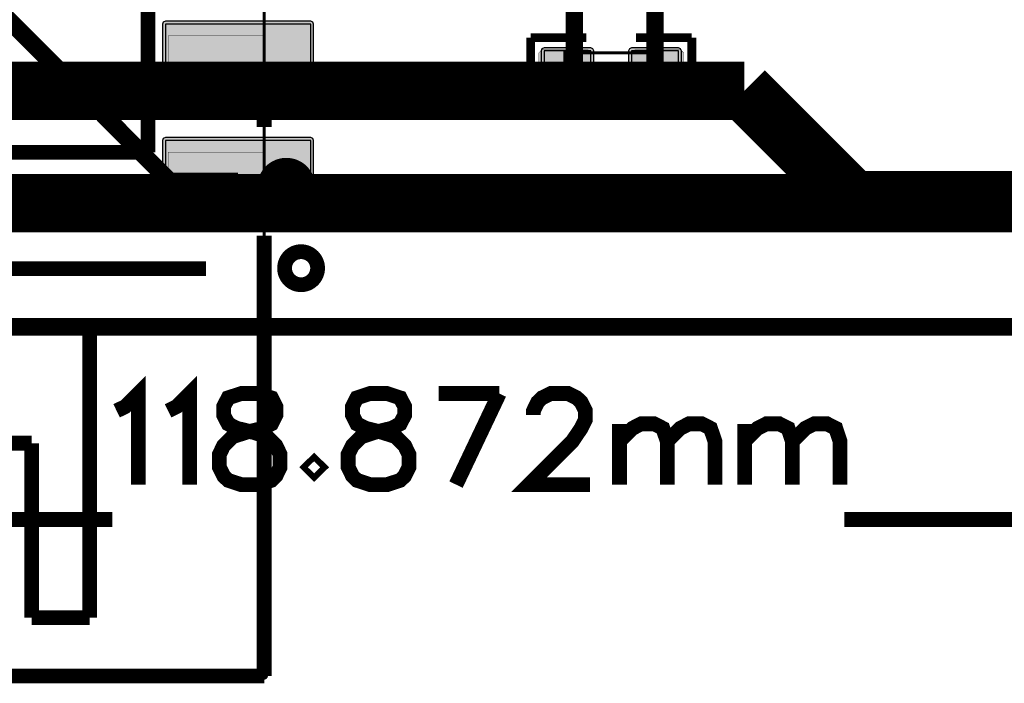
# Model space of a CAD drawing. Header units: millimetres. Extents: x -8 to 125, y -6 to 113.
# Tile 17 of 142: x 52 to 68, y -6 to 5. Entities that reach past the tile are written whole.
import ezdxf

# ---------------------------------------------------------------- set-up
doc = ezdxf.new("R2010")
doc.units = ezdxf.units.MM
for name, color, linetype, true_color in [('Board Outline Layer', 7, 'Continuous', 0xff00ff), ('Bottom Layer', 7, 'Continuous', 0x0000ff), ('Component Marking Layer', 7, 'Continuous', 0x66ffcc), ('Component Shape Layer', 7, 'Continuous', 0x00cccc), ('Document Layer', 7, 'Continuous', 0xffffff), ('Hole Layer', 7, 'Continuous', 0x222222), ('Multi-Layer', 7, 'Continuous', 0xc0c0c0), ('Pin Soldering Layer', 7, 'Continuous', 0xcc9999), ('Top Layer', 7, 'Continuous', 0xff0000), ('Top Paste Mask Layer', 7, 'Continuous', 0x808080), ('Top Silkscreen Layer', 7, 'Continuous', 0xffcc00), ('Top Solder Mask Layer', 7, 'Continuous', 0x800080)]:
    doc.layers.add(name, color=color, linetype=linetype, true_color=true_color)

msp = doc.modelspace()

# ---------------------------------------------------------------- hatches: boundary and pattern name
at = {"layer": 'Component Marking Layer'}
for points in [[(62.462, 4.718, 1), (62.582, 4.718, 1)], [(55.695, -5.991, 1), (55.815, -5.991, 1)]]:
    msp.add_hatch(color=256, dxfattribs=at).paths.add_polyline_path(points)
at = {"layer": 'Pin Soldering Layer'}
for points in [[(54.102, 5.009), (55.752, 5.009), (55.752, 4.009), (54.102, 4.009)], [(60.922, 4.718), (60.922, 3.918), (61.222, 3.918), (61.222, 4.718)], [(62.522, 4.718), (62.522, 3.918), (62.222, 3.918), (62.222, 4.718)], [(54.102, 3.009), (55.752, 3.009), (55.752, 2.009), (54.102, 2.009)]]:
    msp.add_hatch(color=256, dxfattribs=at).paths.add_polyline_path(points)
at = {"layer": 'Top Layer'}
for points in [[(56.554, 3.809), (56.554, 5.209), (54.054, 5.209), (54.054, 3.809)], [(61.372, 3.886), (61.372, 4.75), (60.566, 4.75), (60.566, 3.886)], [(62.879, 3.886), (62.879, 4.75), (62.072, 4.75), (62.072, 3.886)], [(56.554, 1.809), (56.554, 3.209), (54.054, 3.209), (54.054, 1.809)]]:
    msp.add_hatch(color=256, dxfattribs=at).paths.add_polyline_path(points)
at = {"layer": 'Top Paste Mask Layer'}
for points in [[(56.554, 3.809), (56.554, 5.209), (54.054, 5.209), (54.054, 3.809)], [(60.527, 3.868), (61.327, 3.868), (61.377, 3.918), (61.377, 4.146), (61.007, 4.146), (61.007, 4.476), (61.377, 4.476), (61.377, 4.718), (61.327, 4.768), (60.527, 4.768), (60.477, 4.718), (60.477, 3.918)], [(62.077, 3.918), (62.077, 4.146), (62.457, 4.146), (62.457, 4.476), (62.077, 4.476), (62.077, 4.718), (62.127, 4.768), (62.917, 4.768), (62.967, 4.718), (62.967, 3.918), (62.917, 3.868), (62.127, 3.868)], [(56.554, 1.809), (56.554, 3.209), (54.054, 3.209), (54.054, 1.809)]]:
    msp.add_hatch(color=256, dxfattribs=at).paths.add_polyline_path(points)
at = {"layer": 'Top Solder Mask Layer'}
for points in [[(56.604, 3.809), (56.604, 5.209), (56.589, 5.245), (56.554, 5.26), (54.054, 5.26), (54.018, 5.245), (54.003, 5.209), (54.003, 3.809), (54.018, 3.773), (54.054, 3.759), (56.554, 3.759), (56.589, 3.773)], [(61.423, 3.886), (61.423, 4.75), (61.408, 4.786), (61.372, 4.801), (60.566, 4.801), (60.53, 4.786), (60.515, 4.75), (60.515, 3.886), (60.53, 3.85), (60.566, 3.835), (61.372, 3.835), (61.408, 3.85)], [(62.93, 3.886), (62.93, 4.75), (62.915, 4.786), (62.879, 4.801), (62.072, 4.801), (62.036, 4.786), (62.021, 4.75), (62.021, 3.886), (62.036, 3.85), (62.072, 3.835), (62.879, 3.835), (62.915, 3.85)], [(56.604, 1.809), (56.604, 3.209), (56.589, 3.245), (56.554, 3.26), (54.054, 3.26), (54.018, 3.245), (54.003, 3.209), (54.003, 1.809), (54.018, 1.773), (54.054, 1.759), (56.554, 1.759), (56.589, 1.773)]]:
    msp.add_hatch(color=256, dxfattribs=at).paths.add_polyline_path(points)

# ---------------------------------------------------------------- linework, layer by layer
at = {"layer": 'Board Outline Layer', "const_width": 0.3}
msp.add_lwpolyline([(2.794, 100.008), (116.078, 100.008), (118.746, 97.536), (118.746, 3.262), (115.042, 0.008), (2.754, 0.008), (0, 3.262), (0, 96.754)], close=True, dxfattribs=at)
at = {"layer": 'Bottom Layer', "const_width": 1}
for points in [[(39.624, 4.064), (64.008, 4.064)], [(64.008, 4.064), (65.888, 2.184)], [(37.998, 2.134), (59.436, 2.134)], [(59.436, 2.134), (60.122, 2.134)], [(60.122, 2.134), (60.824, 2.134)], [(60.824, 2.134), (61.563, 2.134)], [(65.888, 2.184), (76.823, 2.184)]]:
    msp.add_lwpolyline(points, dxfattribs=at)
at = {"layer": 'Component Marking Layer', "const_width": 0.00508}
for points in [[(62.462, 4.718, 1), (62.582, 4.718, 1)], [(55.695, -5.991, 1), (55.815, -5.991, 1)]]:
    msp.add_lwpolyline(points, format="xyb", close=True, dxfattribs=at)
at = {"layer": 'Component Shape Layer', "const_width": 0.0508}
for points in [[(55.755, 18.009), (55.755, -5.991), (39.755, -5.991), (39.755, 18.009)], [(55.755, 18.009), (55.755, -5.991), (39.755, -5.991), (39.755, 18.009)], [(62.522, 4.718), (62.522, 3.918), (60.922, 3.918), (60.922, 4.718)], [(62.522, 4.718), (62.522, 3.918), (60.922, 3.918), (60.922, 4.718)]]:
    msp.add_lwpolyline(points, close=True, dxfattribs=at)
at = {"layer": 'Document Layer', "const_width": 0.5}
msp.add_lwpolyline([(55.884, 2.413, 1), (56.384, 2.413, 1)], format="xyb", close=True, dxfattribs=at)
msp.add_lwpolyline([(55.884, 2.413, 1), (56.384, 2.413, 1)], format="xyb", close=True, dxfattribs=at)
at = {"layer": 'Document Layer', "const_width": 0.254}
for points in [[(53.216, -1.435), (53.366, -1.361), (53.589, -1.138), (53.589, -2.703)], [(54.1, -1.435), (54.249, -1.361), (54.473, -1.138), (54.473, -2.703)], [(58.753, -1.138), (59.797, -1.138)], [(59.797, -1.138), (59.053, -2.703)], [(60.384, -1.509), (60.384, -1.435), (60.457, -1.285), (60.531, -1.212), (60.681, -1.138), (60.98, -1.138), (61.128, -1.212), (61.204, -1.285), (61.278, -1.435), (61.278, -1.585), (61.204, -1.735), (61.054, -1.958), (60.307, -2.703), (61.354, -2.703)], [(61.864, -1.659), (61.864, -2.703)], [(61.864, -1.958), (62.088, -1.735), (62.235, -1.659), (62.461, -1.659), (62.609, -1.735), (62.685, -1.958), (62.685, -2.703)], [(62.685, -1.958), (62.908, -1.735), (63.058, -1.659), (63.282, -1.659), (63.429, -1.735), (63.505, -1.958), (63.505, -2.703)], [(64.016, -1.659), (64.016, -2.703)], [(64.016, -1.958), (64.239, -1.735), (64.389, -1.659), (64.613, -1.659), (64.763, -1.735), (64.836, -1.958), (64.836, -2.703)], [(64.836, -1.958), (65.06, -1.735), (65.21, -1.659), (65.433, -1.659), (65.583, -1.735), (65.657, -1.958), (65.657, -2.703)], [(0, -3.302), (53.139, -3.302)], [(65.733, -3.302), (118.872, -3.302)]]:
    msp.add_lwpolyline(points, dxfattribs=at)
for points in [[(55.357, -1.138), (55.133, -1.212), (55.057, -1.361), (55.057, -1.509), (55.133, -1.659), (55.281, -1.735), (55.58, -1.808), (55.804, -1.882), (55.954, -2.032), (56.027, -2.182), (56.027, -2.405), (55.954, -2.555), (55.878, -2.629), (55.654, -2.703), (55.357, -2.703), (55.133, -2.629), (55.057, -2.555), (54.983, -2.405), (54.983, -2.182), (55.057, -2.032), (55.207, -1.882), (55.431, -1.808), (55.73, -1.735), (55.878, -1.659), (55.954, -1.509), (55.954, -1.361), (55.878, -1.212), (55.654, -1.138)], [(57.572, -1.138), (57.348, -1.212), (57.272, -1.361), (57.272, -1.509), (57.348, -1.659), (57.496, -1.735), (57.795, -1.808), (58.019, -1.882), (58.169, -2.032), (58.242, -2.182), (58.242, -2.405), (58.169, -2.555), (58.092, -2.629), (57.869, -2.703), (57.572, -2.703), (57.348, -2.629), (57.272, -2.555), (57.198, -2.405), (57.198, -2.182), (57.272, -2.032), (57.422, -1.882), (57.645, -1.808), (57.945, -1.735), (58.092, -1.659), (58.169, -1.509), (58.169, -1.361), (58.092, -1.212), (57.869, -1.138)], [(56.612, -2.332), (56.538, -2.405), (56.612, -2.479), (56.688, -2.405)]]:
    msp.add_lwpolyline(points, close=True, dxfattribs=at)
at = {"layer": 'Hole Layer'}
for points in [[(62.367, 4.147, 1), (62.677, 4.147, 1)], [(59.281, 2.134, 1), (59.591, 2.134, 1)], [(59.967, 2.134, 1), (60.277, 2.134, 1)], [(60.669, 2.134, 1), (60.979, 2.134, 1)], [(61.408, 2.134, 1), (61.718, 2.134, 1)]]:
    msp.add_lwpolyline(points, format="xyb", close=True, dxfattribs=at)
at = {"layer": 'Multi-Layer'}
for points in [[(62.212, 4.147, 1), (62.832, 4.147, 1)], [(59.126, 2.134, 1), (59.746, 2.134, 1)], [(59.812, 2.134, 1), (60.432, 2.134, 1)], [(60.514, 2.134, 1), (61.134, 2.134, 1)], [(61.253, 2.134, 1), (61.873, 2.134, 1)]]:
    msp.add_lwpolyline(points, format="xyb", close=True, dxfattribs=at)
at = {"layer": 'Pin Soldering Layer', "const_width": 0.00508}
for points in [[(54.102, 5.009), (55.752, 5.009), (55.752, 4.009), (54.102, 4.009)], [(54.102, 5.009), (55.752, 5.009), (55.752, 4.009), (54.102, 4.009)], [(60.922, 4.718), (60.922, 3.918), (61.222, 3.918), (61.222, 4.718)], [(60.922, 4.718), (60.922, 3.918), (61.222, 3.918), (61.222, 4.718)], [(62.522, 4.718), (62.522, 3.918), (62.222, 3.918), (62.222, 4.718)], [(62.522, 4.718), (62.522, 3.918), (62.222, 3.918), (62.222, 4.718)], [(54.102, 3.009), (55.752, 3.009), (55.752, 2.009), (54.102, 2.009)], [(54.102, 3.009), (55.752, 3.009), (55.752, 2.009), (54.102, 2.009)]]:
    msp.add_lwpolyline(points, close=True, dxfattribs=at)
at = {"layer": 'Top Layer'}
for points, const_width in [([(54.133, 2.509), (49.784, 6.858)], 0.3), ([(61.087, 6.372), (61.087, 4.436)], 0.3), ([(62.475, 6.253), (62.475, 4.318)], 0.3), ([(61.087, 4.436), (60.969, 4.318)], 0.3), ([(55.304, 2.509), (54.133, 2.509)], 0.3), ([(88.338, 2.134), (61.563, 2.134)], 1)]:
    msp.add_lwpolyline(points, dxfattribs=dict(at, const_width=const_width))
for points in [[(56.554, 3.809), (56.554, 5.209), (54.054, 5.209), (54.054, 3.809)], [(61.372, 3.886), (61.372, 4.75), (60.566, 4.75), (60.566, 3.886)], [(62.879, 3.886), (62.879, 4.75), (62.072, 4.75), (62.072, 3.886)], [(56.554, 1.809), (56.554, 3.209), (54.054, 3.209), (54.054, 1.809)]]:
    msp.add_lwpolyline(points, close=True, dxfattribs=at)
at = {"layer": 'Top Paste Mask Layer'}
for points in [[(56.554, 3.809), (56.554, 5.209), (54.054, 5.209), (54.054, 3.809)], [(56.554, 1.809), (56.554, 3.209), (54.054, 3.209), (54.054, 1.809)]]:
    msp.add_lwpolyline(points, close=True, dxfattribs=at)
at = {"layer": 'Top Paste Mask Layer', "const_width": 0.00508}
for points in [[(60.527, 3.868), (61.327, 3.868), (61.377, 3.918), (61.377, 4.146), (61.007, 4.146), (61.007, 4.476), (61.377, 4.476), (61.377, 4.718), (61.327, 4.768), (60.527, 4.768), (60.477, 4.718), (60.477, 3.918)], [(60.527, 3.868), (61.327, 3.868), (61.377, 3.918), (61.377, 4.146), (61.007, 4.146), (61.007, 4.476), (61.377, 4.476), (61.377, 4.718), (61.327, 4.768), (60.527, 4.768), (60.477, 4.718), (60.477, 3.918)], [(62.077, 3.918), (62.077, 4.146), (62.457, 4.146), (62.457, 4.476), (62.077, 4.476), (62.077, 4.718), (62.127, 4.768), (62.917, 4.768), (62.967, 4.718), (62.967, 3.918), (62.917, 3.868), (62.127, 3.868)], [(62.077, 3.918), (62.077, 4.146), (62.457, 4.146), (62.457, 4.476), (62.077, 4.476), (62.077, 4.718), (62.127, 4.768), (62.917, 4.768), (62.967, 4.718), (62.967, 3.918), (62.917, 3.868), (62.127, 3.868)]]:
    msp.add_lwpolyline(points, close=True, dxfattribs=at)
at = {"layer": 'Top Silkscreen Layer'}
for points, const_width in [([(53.754, 3.009), (53.754, 16.009)], 0.254), ([(53.754, 3.009), (53.754, 16.009)], 0.254), ([(61.296, 4.979), (60.337, 4.979)], 0.152), ([(60.337, 4.979), (60.337, 3.657)], 0.152), ([(61.296, 4.979), (60.337, 4.979)], 0.152), ([(60.337, 4.979), (60.337, 3.657)], 0.152), ([(62.148, 4.979), (63.107, 4.979)], 0.152), ([(62.148, 4.979), (63.107, 4.979)], 0.152), ([(63.107, 4.979), (63.107, 3.657)], 0.152), ([(63.107, 4.979), (63.107, 3.657)], 0.152), ([(60.337, 3.657), (61.296, 3.657)], 0.152), ([(60.337, 3.657), (61.296, 3.657)], 0.152), ([(63.107, 3.657), (62.148, 3.657)], 0.152), ([(63.107, 3.657), (62.148, 3.657)], 0.152), ([(55.753, 3.578), (55.753, 3.441)], 0.254), ([(55.753, 3.578), (55.753, 3.441)], 0.254), ([(41.754, 3.009), (53.754, 3.009)], 0.254), ([(41.754, 3.009), (53.754, 3.009)], 0.254), ([(55.753, 1.578), (55.753, -5.991)], 0.254), ([(55.753, 1.578), (55.753, -5.991)], 0.254), ([(54.754, 1.009), (40.754, 1.009)], 0.254), ([(54.754, 1.009), (40.754, 1.009)], 0.254), ([(42.754, 0.009), (52.754, 0.009)], 0.254), ([(42.754, 0.009), (52.754, 0.009)], 0.254), ([(52.754, 0.009), (52.754, -4.991)], 0.254), ([(52.754, 0.009), (52.754, -4.991)], 0.254), ([(51.754, -1.991), (50.754, -1.991)], 0.254), ([(51.754, -1.991), (50.754, -1.991)], 0.254), ([(51.754, -4.991), (51.754, -1.991)], 0.254), ([(51.754, -4.991), (51.754, -1.991)], 0.254), ([(52.754, -4.991), (51.754, -4.991)], 0.254), ([(52.754, -4.991), (51.754, -4.991)], 0.254), ([(55.754, -5.991), (39.754, -5.991)], 0.254), ([(55.754, -5.991), (39.754, -5.991)], 0.254)]:
    msp.add_lwpolyline(points, dxfattribs=dict(at, const_width=const_width))
at = {"layer": 'Top Silkscreen Layer', "const_width": 0.254}
msp.add_lwpolyline([(56.104, 1.016, 1), (56.672, 1.016, 1)], format="xyb", close=True, dxfattribs=at)
msp.add_lwpolyline([(56.104, 1.016, 1), (56.672, 1.016, 1)], format="xyb", close=True, dxfattribs=at)
at = {"layer": 'Top Solder Mask Layer'}
for points in [[(56.604, 3.809), (56.604, 5.209), (56.589, 5.245), (56.554, 5.26), (54.054, 5.26), (54.018, 5.245), (54.003, 5.209), (54.003, 3.809), (54.018, 3.773), (54.054, 3.759), (56.554, 3.759), (56.589, 3.773)], [(61.423, 3.886), (61.423, 4.75), (61.408, 4.786), (61.372, 4.801), (60.566, 4.801), (60.53, 4.786), (60.515, 4.75), (60.515, 3.886), (60.53, 3.85), (60.566, 3.835), (61.372, 3.835), (61.408, 3.85)], [(62.93, 3.886), (62.93, 4.75), (62.915, 4.786), (62.879, 4.801), (62.072, 4.801), (62.036, 4.786), (62.021, 4.75), (62.021, 3.886), (62.036, 3.85), (62.072, 3.835), (62.879, 3.835), (62.915, 3.85)], [(56.604, 1.809), (56.604, 3.209), (56.589, 3.245), (56.554, 3.26), (54.054, 3.26), (54.018, 3.245), (54.003, 3.209), (54.003, 1.809), (54.018, 1.773), (54.054, 1.759), (56.554, 1.759), (56.589, 1.773)]]:
    msp.add_lwpolyline(points, close=True, dxfattribs=at)

doc.saveas('drawing.dxf')
